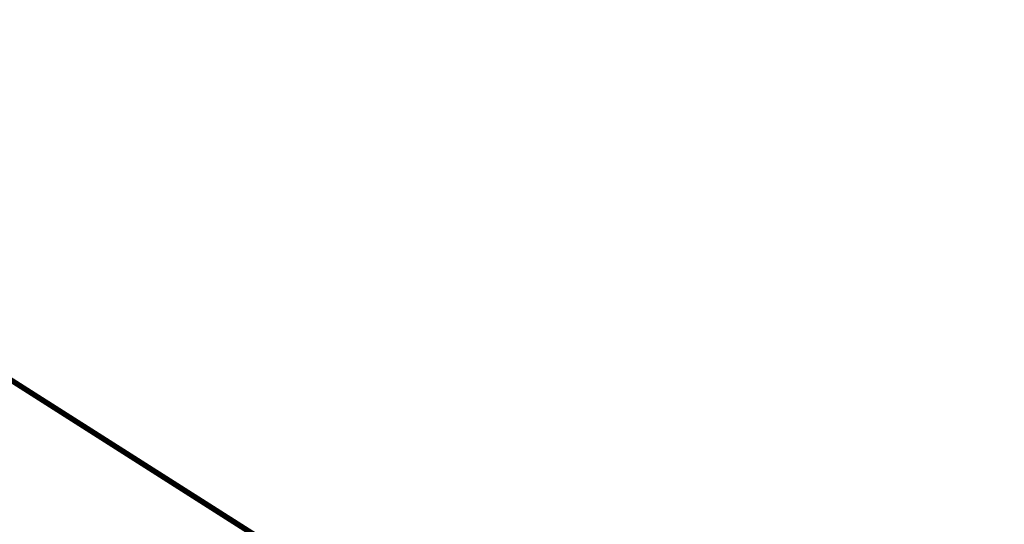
# Model space of a CAD drawing. Extents: x 1160024 to 2574774, y 200346 to 1150377.
# Tile 115 of 118: x 2407520 to 2482675, y 405548 to 444092. Entities that reach past the tile are written whole.
import ezdxf

# ---------------------------------------------------------------- set-up
doc = ezdxf.new("R2010")
doc.units = 0
doc.header["$MEASUREMENT"] = 0
doc.layers.add('Prop Drainage Structure Scour Hole Detail CELL', color=9, linetype='Continuous', lineweight=30)
doc.layers.add('Typical Terminator CELL', color=7, linetype='Continuous', lineweight=0)
doc.styles.add('Style-GEOMETRICFUTURA_211_M_L', font='GEOMETRICFUTURA_211_M_L.shx')
doc.dimstyles.new('erosion_control', dxfattribs={"dimtxt": 4.99999, "dimasz": 9.99998, "dimexe": 2.499995, "dimexo": 2.499995, "dimgap": 2.499995, "dimtad": 0, "dimtih": 1, "dimtoh": 1, "dimzin": 3, "dimdsep": 46, "dimtxsty": 'Style-GEOMETRICFUTURA_211_M_L', "dimcen": 0.09, "dimaunit": 1, "dimadec": 4, "dimazin": 3, "dimtfac": 1, "dimtofl": 0, "dimtmove": 0, "dimatfit": 1, "dimfxl": 1, "dimtzin": 3, "dimlwd": 106, "dimarcsym": 0})

# ---------------------------------------------------------------- blocks, each defined once
blk = doc.blocks.new('TERMINATOR_0.5')
at = {"color": 1, "linetype": 'Continuous', "lineweight": 0}
blk.add_line((0, 0), (-1, 0), dxfattribs=at)
blk = doc.blocks.new('PROP DRAINAGE STRUCTURE SCOUR HOLE DETAIL')
at = {"layer": 'Prop Drainage Structure Scour Hole Detail CELL', "lineweight": 13, "annotation_type": 0, "has_hookline": 1, "horizontal_direction": (0.160147, 0.987093, 0)}
for points, hookline_direction, text_width in [([(85, 180), (574895, 1339719)], 1, 35.9), ([(107, 43), (574927, 1339897)], 1, 61.9), ([(116, 47), (574887, 1339876)], 0, 7.61), ([(117, 168), (574900, 1339774)], 1, 48.2), ([(149, 42), (574865, 1339926)], 0, 36.4), ([(166, 47), (574862, 1339890)], 1, 17.1)]:
    blk.add_leader(points, dimstyle='erosion_control', override={"dimtxt": 3.999992, "dimasz": 3.999992, "dimgap": 1.999996, "dimldrblk": 'TERMINATOR_0.5', "dimlwd": 65534}, dxfattribs=dict(at, hookline_direction=hookline_direction, text_width=text_width))

msp = doc.modelspace()

# ---------------------------------------------------------------- block references
at = {"layer": 'Prop Drainage Structure Scour Hole Detail CELL', "rotation": 80.78458975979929}
msp.add_blockref('PROP DRAINAGE STRUCTURE SCOUR HOLE DETAIL', (2482693, 368280), dxfattribs=at)

doc.saveas('drawing.dxf')
